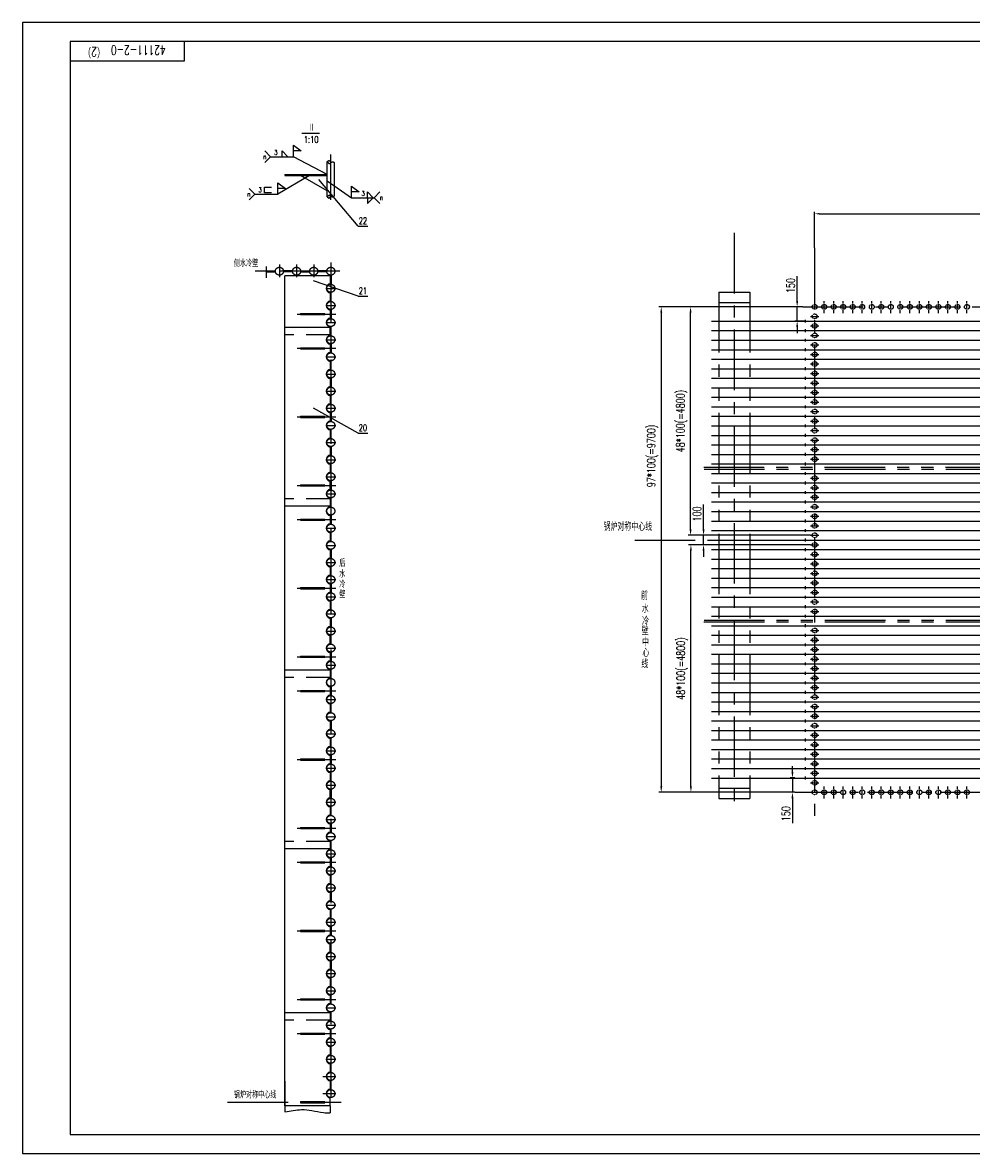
# Model space of a CAD drawing. Header units: millimetres. Extents: x 0 to 23783, y 0 to 11880.
# Tile 1 of 4: x 0 to 9968, y 0 to 11880. Entities that reach past the tile are written whole.
import ezdxf
from ezdxf.enums import TextEntityAlignment as Align

# ---------------------------------------------------------------- set-up
doc = ezdxf.new("R2010")
doc.units = ezdxf.units.MM
for name, pattern in [('CENTER', [50.8, 31.75, -6.35, 6.35, -6.35]), ('DASHED', [19.05, 12.7, -6.35]), ('PHANTOM', [63.5, 31.75, -6.35, 6.35, -6.35, 6.35, -6.35])]:
    doc.linetypes.add(name, pattern=pattern)
doc.layers.get('Defpoints').update_dxf_attribs({"color": 5})
for name, color, linetype in [('双点画线', 6, 'PHANTOM'), ('文本', 4, 'Continuous'), ('标注', 4, 'Continuous'), ('点画线', 2, 'CENTER'), ('细实线', 4, 'Continuous'), ('虚线', 1, 'DASHED')]:
    doc.layers.add(name, color=color, linetype=linetype)
doc.styles.get("Standard").update_dxf_attribs({"font": 'romans.shx', "width": 0.7, "bigfont": 'hzdx.shx'})
doc.dimstyles.get("Standard").update_dxf_attribs({"dimscale": 20, "dimtxt": 3.5, "dimasz": 2.5, "dimexe": 1, "dimexo": 0, "dimgap": 1, "dimtad": 1, "dimdec": 0, "dimzin": 12, "dimdsep": 46, "dimtxsty": 'Standard', "dimcen": 0, "dimclrt": 256, "dimadec": 1, "dimazin": 3, "dimtfac": 1, "dimtdec": 0, "dimtmove": 0, "dimatfit": 3, "dimfxl": 0, "dimlwd": -1, "dimlwe": -1, "dimarcsym": 0})
doc.dimstyles.new('STANDARD$0', dxfattribs={"dimscale": 25, "dimtxt": 3.5, "dimasz": 2.5, "dimexe": 1, "dimexo": 0, "dimgap": 1, "dimtad": 1, "dimdec": 0, "dimdsep": 46, "dimtxsty": 'Standard', "dimcen": 2.5, "dimclrd": 256, "dimclre": 256, "dimclrt": 256, "dimadec": 0, "dimazin": 0, "dimtfac": 10, "dimtdec": 0, "dimtmove": 0, "dimatfit": 3, "dimfxl": 0, "dimtolj": 1, "dimtzin": 0, "dimarcsym": 0})

# ---------------------------------------------------------------- blocks, each defined once
blk = doc.blocks.new('*D4')
at = {"layer": 'Defpoints', "color": 0, "ltscale": 15}
for p in [(16721, 9872), (16721, 9630), (8321, 9515)]:
    blk.add_point(p, dxfattribs=at)
at = {"layer": '标注', "lineweight": -2, "ltscale": 15}
for p, q in [((8321, 9515), (8321, 9892)), ((8371, 9872), (16671, 9872)), ((16721, 9630), (16721, 9892))]:
    blk.add_line(p, q, dxfattribs=at)
at = {"layer": '标注', "ltscale": 15}
for points in [[(8371, 9880), (8371, 9863), (8321, 9872)], [(16671, 9880), (16671, 9863), (16721, 9872)]]:
    blk.add_solid(points, dxfattribs=at)
at = {"layer": '标注', "ltscale": 15, "insert": (12521, 9927), "char_height": 70, "attachment_point": 5}
blk.add_mtext('\\A1;8400', dxfattribs=at)
blk = doc.blocks.new('*D5')
at = {"layer": 'Defpoints', "color": 0, "ltscale": 15}
for p in [(8196, 8894), (6709, 3794), (6996, 3794)]:
    blk.add_point(p, dxfattribs=at)
at = {"layer": '标注', "lineweight": -2, "ltscale": 15}
for p, q in [((8196, 8894), (6684, 8894)), ((6709, 8831), (6709, 3856)), ((6996, 3794), (6684, 3794))]:
    blk.add_line(p, q, dxfattribs=at)
at = {"layer": '标注', "ltscale": 15}
for points in [[(6699, 8831), (6720, 8831), (6709, 8894)], [(6699, 3856), (6720, 3856), (6709, 3794)]]:
    blk.add_solid(points, dxfattribs=at)
at = {"layer": '标注', "ltscale": 15, "insert": (6618, 7327), "char_height": 87.5, "attachment_point": 5, "rotation": 90}
blk.add_mtext('\\A1;97*100(=9700)', dxfattribs=at)
blk = doc.blocks.new('*D28')
at = {"layer": 'Defpoints', "color": 0}
for p in [(7021, 6394), (8276, 6394), (8063, 3794)]:
    blk.add_point(p, dxfattribs=at)
at = {"layer": '标注', "lineweight": -2}
for p, q in [((8276, 6394), (6996, 6394)), ((7021, 3856), (7021, 6331)), ((8063, 3794), (6996, 3794))]:
    blk.add_line(p, q, dxfattribs=at)
at = {"layer": '标注'}
for points in [[(7011, 6331), (7031, 6331), (7021, 6394)], [(7011, 3856), (7031, 3856), (7021, 3794)]]:
    blk.add_solid(points, dxfattribs=at)
at = {"layer": '标注', "insert": (6929, 5094), "char_height": 87.5, "attachment_point": 5, "rotation": 90}
blk.add_mtext('\\A1;48*100(=4800)', dxfattribs=at)
blk = doc.blocks.new('*D29')
at = {"layer": 'Defpoints', "color": 0}
for p in [(7017, 8894), (8196, 8894), (8276, 6494)]:
    blk.add_point(p, dxfattribs=at)
at = {"layer": '标注', "lineweight": -2}
for p, q in [((8196, 8894), (6992, 8894)), ((7017, 6556), (7017, 8831)), ((8276, 6494), (6992, 6494))]:
    blk.add_line(p, q, dxfattribs=at)
at = {"layer": '标注'}
for points in [[(7007, 8831), (7028, 8831), (7017, 8894)], [(7007, 6556), (7028, 6556), (7017, 6494)]]:
    blk.add_solid(points, dxfattribs=at)
at = {"layer": '标注', "insert": (6925, 7694), "char_height": 87.5, "attachment_point": 5, "rotation": 90}
blk.add_mtext('\\A1;48*100(=4800)', dxfattribs=at)
blk = doc.blocks.new('*D30')
at = {"layer": 'Defpoints', "color": 0}
for p in [(7154, 6494), (8276, 6494), (8276, 6394)]:
    blk.add_point(p, dxfattribs=at)
at = {"layer": '标注', "lineweight": -2}
for p, q in [((7154, 6556), (7154, 6817)), ((8276, 6494), (7129, 6494)), ((7154, 6394), (7154, 6494)), ((8276, 6394), (7129, 6394)), ((7154, 6331), (7154, 6269))]:
    blk.add_line(p, q, dxfattribs=at)
at = {"layer": '标注'}
for points in [[(7143, 6556), (7164, 6556), (7154, 6494)], [(7143, 6331), (7164, 6331), (7154, 6394)]]:
    blk.add_solid(points, dxfattribs=at)
at = {"layer": '标注', "insert": (7085, 6718), "char_height": 87.5, "attachment_point": 5, "rotation": 90}
blk.add_mtext('\\A1;100', dxfattribs=at)
blk = doc.blocks.new('*D31')
at = {"layer": 'Defpoints', "color": 0}
for p in [(8088, 3944), (8114, 3944), (8114, 3794)]:
    blk.add_point(p, dxfattribs=at)
at = {"layer": '标注', "lineweight": -2}
for p, q in [((8088, 4006), (8088, 4069)), ((8114, 3944), (8063, 3944)), ((8088, 3944), (8088, 3794)), ((8114, 3794), (8063, 3794)), ((8088, 3731), (8088, 3470))]:
    blk.add_line(p, q, dxfattribs=at)
at = {"layer": '标注'}
for points in [[(8077, 4006), (8098, 4006), (8088, 3944)], [(8077, 3731), (8098, 3731), (8088, 3794)]]:
    blk.add_solid(points, dxfattribs=at)
at = {"layer": '标注', "insert": (8019, 3569), "char_height": 87.5, "attachment_point": 5, "rotation": 90}
blk.add_mtext('\\A1;150', dxfattribs=at)
blk = doc.blocks.new('*D32')
at = {"layer": 'Defpoints', "color": 0}
for p in [(8196, 8894), (8137, 8744), (8221, 8744)]:
    blk.add_point(p, dxfattribs=at)
at = {"layer": '标注', "lineweight": -2}
for p, q in [((8137, 8956), (8137, 9217)), ((8196, 8894), (8112, 8894)), ((8137, 8744), (8137, 8894)), ((8221, 8744), (8112, 8744)), ((8137, 8681), (8137, 8619))]:
    blk.add_line(p, q, dxfattribs=at)
at = {"layer": '标注'}
for points in [[(8127, 8956), (8148, 8956), (8137, 8894)], [(8127, 8681), (8148, 8681), (8137, 8744)]]:
    blk.add_solid(points, dxfattribs=at)
at = {"layer": '标注', "insert": (8069, 9118), "char_height": 87.5, "attachment_point": 5, "rotation": 90}
blk.add_mtext('\\A1;150', dxfattribs=at)

msp = doc.modelspace()

# ---------------------------------------------------------------- linework, layer by layer
for p, q in [((23580, 11680), (500, 11680)), ((500, 11680), (500, 200)), ((1700, 11480), (1700, 11680)), ((500, 11480), (1700, 11480)), ((500, 200), (23580, 200))]:
    msp.add_line(p, q)
at = {"ltscale": 20}
for p, q in [((2755.9, 10285.5), (2755.9, 10273.5)), ((3199.9, 10113.5), (2919.9, 10273.5)), ((2755.9, 8598.2), (2755.9, 9218.2)), ((3231.9, 9218.2), (2755.9, 9218.2)), ((3231.9, 9220.5), (3231.9, 9135.8)), ((3231.9, 9218.2), (3231.9, 9135.8)), ((3231.9, 9040.5), (3231.9, 8955.8)), ((3231.9, 8860.5), (3231.9, 8775.8)), ((2755.9, 6978.2), (2755.9, 8678.2)), ((3231.9, 8678.2), (2755.9, 8678.2)), ((3231.9, 8598.2), (3231.9, 8680.5)), ((3231.9, 8678.2), (3231.9, 8595.8)), ((7235.9, 8743.6), (16605.9, 8743.6)), ((8220.9, 8758.6), (8220.9, 8728.6)), ((7235.9, 8643.6), (16605.9, 8643.6)), ((8220.9, 8658.6), (8220.9, 8628.6)), ((8220.9, 8558.6), (8220.9, 8528.6)), ((3231.9, 8500.5), (3231.9, 8415.8)), ((7235.9, 8543.6), (16605.9, 8543.6)), ((7235.9, 8443.6), (16605.9, 8443.6)), ((8220.9, 8458.6), (8220.9, 8428.6)), ((3231.9, 8320.5), (3231.9, 8235.8)), ((7235.9, 8343.6), (16605.9, 8343.6)), ((8220.9, 8358.6), (8220.9, 8328.6)), ((7235.9, 8243.6), (16605.9, 8243.6)), ((8220.9, 8258.6), (8220.9, 8228.6)), ((3231.9, 8140.5), (3231.9, 8055.8)), ((7235.9, 8143.6), (16605.9, 8143.6)), ((8220.9, 8158.6), (8220.9, 8128.6)), ((3231.9, 7960.5), (3231.9, 7875.8)), ((7235.9, 8043.6), (16605.9, 8043.6)), ((8220.9, 8058.6), (8220.9, 8028.6)), ((7235.9, 7943.6), (16605.9, 7943.6)), ((7235.9, 7843.6), (16605.9, 7843.6)), ((8220.9, 7958.6), (8220.9, 7928.6)), ((8220.9, 7858.6), (8220.9, 7828.6)), ((3231.9, 7780.5), (3231.9, 7695.8)), ((7235.9, 7743.6), (16605.9, 7743.6)), ((8220.9, 7758.6), (8220.9, 7728.6)), ((7235.9, 7643.6), (16605.9, 7643.6)), ((8220.9, 7658.6), (8220.9, 7628.6)), ((3231.9, 7600.5), (3231.9, 7515.8)), ((7235.9, 7543.6), (16605.9, 7543.6)), ((8220.9, 7558.6), (8220.9, 7528.6)), ((3231.9, 7420.5), (3231.9, 7335.8)), ((7235.9, 7443.6), (16605.9, 7443.6)), ((8220.9, 7458.6), (8220.9, 7428.6)), ((7235.9, 7343.6), (16605.9, 7343.6)), ((8220.9, 7358.6), (8220.9, 7328.6)), ((8220.9, 7258.6), (8220.9, 7228.6)), ((3231.9, 7240.5), (3231.9, 7155.8)), ((7235.9, 7243.6), (16605.9, 7243.6)), ((7235.9, 7143.6), (16605.9, 7143.6)), ((8220.9, 7158.6), (8220.9, 7128.6)), ((2755.9, 5358.2), (2755.9, 7058.2)), ((3231.9, 6978.2), (3231.9, 7060.5)), ((3231.9, 7058.2), (3231.9, 6975.8)), ((7235.9, 7043.6), (16605.9, 7043.6)), ((8220.9, 7058.6), (8220.9, 7028.6)), ((7235.9, 6943.6), (16605.9, 6943.6)), ((8220.9, 6958.6), (8220.9, 6928.6)), ((3231.9, 6798.2), (2755.9, 6798.2)), ((3231.9, 6880.5), (3231.9, 6795.8)), ((7235.9, 6843.6), (16605.9, 6843.6)), ((8220.9, 6858.6), (8220.9, 6828.6)), ((3231.9, 6700.5), (3231.9, 6615.8)), ((7235.9, 6743.6), (16605.9, 6743.6)), ((8220.9, 6758.6), (8220.9, 6728.6)), ((8220.9, 6658.6), (8220.9, 6628.6)), ((7235.9, 6643.6), (16605.9, 6643.6)), ((7235.9, 6543.6), (16605.9, 6543.6)), ((8220.9, 6558.6), (8220.9, 6528.6)), ((3231.9, 6520.5), (3231.9, 6435.8)), ((7235.9, 6443.6), (16605.9, 6443.6)), ((8220.9, 6458.6), (8220.9, 6428.6)), ((3231.9, 6340.5), (3231.9, 6255.8)), ((7235.9, 6343.6), (16605.9, 6343.6)), ((8220.9, 6358.6), (8220.9, 6328.6)), ((7235.9, 6243.6), (16605.9, 6243.6)), ((8220.9, 6258.6), (8220.9, 6228.6)), ((3231.9, 6160.5), (3231.9, 6075.8)), ((7235.9, 6143.6), (16605.9, 6143.6)), ((8220.9, 6158.6), (8220.9, 6128.6)), ((3231.9, 5980.5), (3231.9, 5895.8)), ((7235.9, 6043.6), (16605.9, 6043.6)), ((7235.9, 5943.6), (16605.9, 5943.6)), ((8220.9, 6058.6), (8220.9, 6028.6)), ((8220.9, 5958.6), (8220.9, 5928.6)), ((7235.9, 5843.6), (16605.9, 5843.6)), ((8220.9, 5858.6), (8220.9, 5828.6)), ((3231.9, 5800.5), (3231.9, 5715.8)), ((7235.9, 5743.6), (16605.9, 5743.6)), ((8220.9, 5758.6), (8220.9, 5728.6)), ((3231.9, 5620.5), (3231.9, 5535.8)), ((7235.9, 5643.6), (16605.9, 5643.6)), ((8220.9, 5658.6), (8220.9, 5628.6)), ((7235.9, 5543.6), (16605.9, 5543.6)), ((8220.9, 5558.6), (8220.9, 5528.6)), ((2755.9, 3738.2), (2755.9, 5438.2)), ((3231.9, 5358.2), (3231.9, 5440.5)), ((3231.9, 5438.2), (3231.9, 5355.8)), ((7235.9, 5443.6), (16605.9, 5443.6)), ((8220.9, 5458.6), (8220.9, 5428.6)), ((8220.9, 5358.6), (8220.9, 5328.6)), ((3231.9, 5260.5), (3231.9, 5175.8)), ((7235.9, 5343.6), (16605.9, 5343.6)), ((7235.9, 5243.6), (16605.9, 5243.6)), ((8220.9, 5258.6), (8220.9, 5228.6)), ((7235.9, 5143.6), (16605.9, 5143.6)), ((8220.9, 5158.6), (8220.9, 5128.6)), ((3231.9, 5078.2), (2755.9, 5078.2)), ((3231.9, 5080.5), (3231.9, 4995.8)), ((7235.9, 5043.6), (16605.9, 5043.6)), ((8220.9, 5058.6), (8220.9, 5028.6)), ((3231.9, 4900.5), (3231.9, 4815.8)), ((7235.9, 4943.6), (16605.9, 4943.6)), ((8220.9, 4958.6), (8220.9, 4928.6)), ((7235.9, 4843.6), (16605.9, 4843.6)), ((8220.9, 4858.6), (8220.9, 4828.6)), ((8220.9, 4758.6), (8220.9, 4728.6)), ((3231.9, 4720.5), (3231.9, 4635.8)), ((7235.9, 4743.6), (16605.9, 4743.6)), ((7235.9, 4643.6), (16605.9, 4643.6)), ((8220.9, 4658.6), (8220.9, 4628.6)), ((3231.9, 4540.5), (3231.9, 4455.8)), ((7235.9, 4543.6), (16605.9, 4543.6)), ((8220.9, 4558.6), (8220.9, 4528.6)), ((7235.9, 4443.6), (16605.9, 4443.6)), ((8220.9, 4458.6), (8220.9, 4428.6)), ((3231.9, 4360.5), (3231.9, 4275.8)), ((7235.9, 4343.6), (16605.9, 4343.6)), ((8220.9, 4358.6), (8220.9, 4328.6)), ((3231.9, 4180.5), (3231.9, 4095.8)), ((7235.9, 4243.6), (16605.9, 4243.6)), ((8220.9, 4258.6), (8220.9, 4228.6)), ((8220.9, 4158.6), (8220.9, 4128.6)), ((7235.9, 4143.6), (16605.9, 4143.6)), ((7235.9, 4043.6), (16605.9, 4043.6)), ((8220.9, 4058.6), (8220.9, 4028.6)), ((3231.9, 4000.5), (3231.9, 3915.8)), ((7235.9, 3943.6), (16605.9, 3943.6)), ((8220.9, 3958.6), (8220.9, 3928.6)), ((2755.9, 2118.2), (2755.9, 3818.2)), ((3231.9, 3738.2), (3231.9, 3820.5)), ((3231.9, 3818.2), (3231.9, 3735.8)), ((3231.9, 3640.5), (3231.9, 3555.8)), ((3231.9, 3460.5), (3231.9, 3375.8)), ((3231.9, 3280.5), (3231.9, 3195.8)), ((3231.9, 3198.2), (2755.9, 3198.2)), ((3231.9, 3100.5), (3231.9, 3015.8)), ((3231.9, 2920.5), (3231.9, 2835.8)), ((3231.9, 2740.5), (3231.9, 2655.8)), ((3231.9, 2560.5), (3231.9, 2475.8)), ((3231.9, 2380.5), (3231.9, 2295.8)), ((2755.9, 498.2), (2755.9, 2198.2)), ((3231.9, 2118.2), (3231.9, 2200.5)), ((3231.9, 2198.2), (3231.9, 2115.8)), ((3231.9, 2020.5), (3231.9, 1935.8)), ((3231.9, 1840.5), (3231.9, 1755.8)), ((3231.9, 1660.5), (3231.9, 1575.8)), ((3231.9, 1478.2), (2755.9, 1478.2)), ((3231.9, 1480.5), (3231.9, 1395.8)), ((3231.9, 1300.5), (3231.9, 1215.8)), ((3231.9, 1120.5), (3231.9, 1035.8)), ((3231.9, 940.5), (3231.9, 855.8)), ((2755.9, 758.2), (2755.9, 437.3)), ((3231.9, 760.5), (3231.9, 675.8)), ((3231.9, 498.2), (2755.9, 498.2)), ((3231.9, 498.2), (3231.9, 580.5)), ((3231.9, 498.2), (3231.9, 425.2))]:
    msp.add_line(p, q, dxfattribs=at)
for points in [[(2755.9, 10285.5), (3199.9, 10285.5)], [(2755.9, 10273.5), (3199.9, 10273.5)]]:
    msp.add_lwpolyline(points, dxfattribs=at)
for centre in [(3237.9, 9088.2), (3237.9, 8908.2), (3237.9, 8728.2), (3237.9, 8548.2), (3237.9, 8368.2), (3237.9, 8188.2), (3237.9, 8008.2), (3237.9, 7828.2), (3237.9, 7648.2), (3237.9, 7468.2), (3237.9, 7288.2), (3237.9, 7108.2), (3237.9, 6928.2), (3237.9, 6748.2), (3237.9, 6568.2), (3237.9, 6388.2), (3237.9, 6208.2), (3237.9, 6028.2), (3237.9, 5848.2), (3237.9, 5668.2), (3237.9, 5488.2), (3237.9, 5308.2), (3237.9, 5128.2), (3237.9, 4948.2), (3237.9, 4768.2), (3237.9, 4588.2), (3237.9, 4408.2), (3237.9, 4228.2), (3237.9, 4048.2), (3237.9, 3868.2), (3237.9, 3688.2), (3237.9, 3508.2), (3237.9, 3328.2), (3237.9, 3148.2), (3237.9, 2968.2), (3237.9, 2788.2), (3237.9, 2608.2), (3237.9, 2428.2), (3237.9, 2248.2), (3237.9, 2068.2), (3237.9, 1888.2), (3237.9, 1708.2), (3237.9, 1528.2), (3237.9, 1348.2), (3237.9, 1168.2), (3237.9, 988.2), (3237.9, 808.2), (3237.9, 628.2)]:
    msp.add_arc(centre, 48, 97.18076, 262.81924, dxfattribs=at)
at = {"layer": '双点画线', "ltscale": 20}
for p, q in [((3199.9, 10048.9), (3199.9, 10419)), ((3275.9, 10060.6), (3275.9, 10407.3)), ((2559.6, 9316.1), (2559.6, 9197.6)), ((2559.6, 9273.2), (2656.2, 9273.2)), ((2836.2, 9273.2), (2739.6, 9273.2)), ((2919.6, 9273.2), (3016.2, 9273.2)), ((3196.2, 9273.2), (3099.6, 9273.2)), ((2559.6, 9263.2), (2656.2, 9263.2)), ((2836.2, 9263.2), (2739.6, 9263.2)), ((2919.6, 9263.2), (3016.2, 9263.2)), ((3196.2, 9263.2), (3099.6, 9263.2)), ((3232.9, 9226.5), (3232.9, 9129.9)), ((3242.9, 9226.5), (3242.9, 9129.9)), ((7313.4, 9048.6), (7313.4, 3728.2)), ((7313.4, 9048.6), (7638.4, 9048.6)), ((7638.4, 9048.6), (7638.4, 3728.2)), ((7313.4, 8938.6), (7638.4, 8938.6)), ((7155.4, 7208.6), (16812.2, 7208.6)), ((7158.7, 7188.6), (16812.2, 7188.6)), ((7158.1, 5583.7), (16783.7, 5583.7)), ((7158.7, 5603.7), (16783.7, 5603.7)), ((3232.9, 2829.9), (3232.9, 2926.5)), ((3242.9, 2829.9), (3242.9, 2926.5)), ((3232.9, 2746.5), (3232.9, 2649.9)), ((3242.9, 2746.5), (3242.9, 2649.9)), ((3232.9, 2469.9), (3232.9, 2566.5)), ((3242.9, 2469.9), (3242.9, 2566.5)), ((3232.9, 2386.5), (3232.9, 2289.9)), ((3242.9, 2386.5), (3242.9, 2289.9)), ((3232.9, 2109.9), (3232.9, 2206.5)), ((3242.9, 2109.9), (3242.9, 2206.5)), ((3232.9, 2026.5), (3232.9, 1929.9)), ((3242.9, 2026.5), (3242.9, 1929.9)), ((3232.9, 1749.9), (3232.9, 1846.5)), ((3242.9, 1749.9), (3242.9, 1846.5)), ((3232.9, 1569.9), (3232.9, 1666.5)), ((3242.9, 1569.9), (3242.9, 1666.5)), ((3232.9, 1389.9), (3232.9, 1486.5)), ((3242.9, 1389.9), (3242.9, 1486.5)), ((3232.9, 1209.9), (3232.9, 1306.5)), ((3242.9, 1209.9), (3242.9, 1306.5)), ((3232.9, 1029.9), (3232.9, 1126.5)), ((3242.9, 1029.9), (3242.9, 1126.5)), ((3232.9, 849.9), (3232.9, 946.5)), ((3242.9, 849.9), (3242.9, 946.5)), ((3232.9, 669.9), (3232.9, 766.5)), ((3242.9, 669.9), (3242.9, 766.5))]:
    msp.add_line(p, q, dxfattribs=at)
at = {"layer": '双点画线', "ltscale": 15}
for p, q in [((7313.4, 3838.2), (7638.4, 3838.2)), ((7313.4, 3728.2), (7638.4, 3728.2))]:
    msp.add_line(p, q, dxfattribs=at)
at = {"layer": '双点画线', "ltscale": 20}
for centre in [(2697.9, 9268.2), (2877.9, 9268.2), (3057.9, 9268.2), (3237.9, 9268.2), (3237.9, 9088.2), (3237.9, 8908.2), (3237.9, 8728.2), (3237.9, 8548.2), (3237.9, 8368.2), (3237.9, 8188.2), (3237.9, 8008.2), (3237.9, 7828.2), (3237.9, 7648.2), (3237.9, 7468.2), (3237.9, 7288.2), (3237.9, 7108.2), (3237.9, 6928.2), (3237.9, 6748.2), (3237.9, 6568.2), (3237.9, 6388.2), (3237.9, 6208.2), (3237.9, 6028.2), (3237.9, 5848.2), (3237.9, 5668.2), (3237.9, 5488.2), (3237.9, 5308.2), (3237.9, 5128.2), (3237.9, 4948.2), (3237.9, 4768.2), (3237.9, 4588.2), (3237.9, 4408.2), (3237.9, 4228.2), (3237.9, 4048.2), (3237.9, 3868.2), (3237.9, 3688.2), (3237.9, 3508.2), (3237.9, 3328.2), (3237.9, 3148.2), (3237.9, 2968.2), (3237.9, 2788.2), (3237.9, 2608.2), (3237.9, 2428.2), (3237.9, 2248.2), (3237.9, 2068.2), (3237.9, 1888.2), (3237.9, 1708.2), (3237.9, 1528.2), (3237.9, 1528.2), (3237.9, 1348.2), (3237.9, 1168.2), (3237.9, 988.2), (3237.9, 808.2), (3237.9, 628.2)]:
    msp.add_circle(centre, 42, dxfattribs=at)
at = {"layer": '双点画线'}
for centre in [(8320.9, 8893.6), (8420.9, 8893.6), (8520.9, 8893.6), (8620.9, 8893.6), (8720.9, 8893.6), (8820.9, 8893.6), (8920.9, 8893.6), (9020.9, 8893.6), (9120.9, 8893.6), (9220.9, 8893.6), (9320.9, 8893.6), (9420.9, 8893.6), (9520.9, 8893.6), (9620.9, 8893.6), (9720.9, 8893.6), (9820.9, 8893.6), (9920.9, 8893.6), (8320.9, 8793.6), (8320.9, 8693.6), (8320.9, 8593.6), (8320.9, 8493.6), (8320.9, 8393.6), (8320.9, 8293.6), (8320.9, 8193.6), (8320.9, 8093.6), (8320.9, 7993.6), (8320.9, 7893.6), (8320.9, 7793.6), (8320.9, 7693.6), (8320.9, 7593.6), (8320.9, 7493.6), (8320.9, 7393.6), (8320.9, 7293.6), (8320.9, 7093.6), (8320.9, 6993.6), (8320.9, 6893.6), (8320.9, 6793.6), (8320.9, 6693.6), (8320.9, 6593.6), (8320.9, 6493.6), (8320.9, 6393.6), (8320.9, 6293.6), (8320.9, 6193.6), (8320.9, 6093.6), (8320.9, 5993.6), (8320.9, 5893.6), (8320.9, 5793.6), (8320.9, 5693.6), (8320.9, 5493.6), (8320.9, 5393.6), (8320.9, 5293.6), (8320.9, 5193.6), (8320.9, 5093.6), (8320.9, 4993.6), (8320.9, 4893.6), (8320.9, 4793.6), (8320.9, 4693.6), (8320.9, 4593.6), (8320.9, 4493.6), (8320.9, 4393.6), (8320.9, 4293.6), (8320.9, 4193.6), (8320.9, 4093.6), (8320.9, 3993.6), (8320.9, 3893.6), (8320.9, 3793.6), (8420.9, 3793.6), (8520.9, 3793.6), (8620.9, 3793.6), (8720.9, 3793.6), (8820.9, 3793.6), (8920.9, 3793.6), (9020.9, 3793.6), (9120.9, 3793.6), (9220.9, 3793.6), (9320.9, 3793.6), (9420.9, 3793.6), (9520.9, 3793.6), (9620.9, 3793.6), (9720.9, 3793.6), (9820.9, 3793.6), (9920.9, 3793.6)]:
    msp.add_circle(centre, 25.5, dxfattribs=at)
at = {"layer": '双点画线', "ltscale": 20}
for points in [[(3199.9, 10419), (3219.5, 10430.6), (3237.9, 10405.8)], [(3199.9, 10419), (3227.8, 10399), (3255.3, 10418.3), (3275.9, 10407.3)], [(3199.9, 10048.9), (3227.8, 10068.8), (3255.3, 10049.6), (3275.9, 10060.6)], [(3199.9, 10048.9), (3219.5, 10037.2), (3237.9, 10062)]]:
    msp.add_spline(points, degree=3, dxfattribs=at)
at = {"layer": '标注'}
for p, q in [((3525.2, 9741.3), (3111.7, 10232.8)), ((3525.2, 9741.3), (3625.2, 9741.3)), ((3525.2, 9005.9), (3057.4, 9167.2)), ((3525.2, 9005.9), (3625.2, 9005.9)), ((3525.2, 7568.3), (3057.4, 7827.7)), ((3525.2, 7568.3), (3625.2, 7568.3))]:
    msp.add_line(p, q, dxfattribs=at)
at = {"layer": '点画线', "ltscale": 20}
for p, q in [((3237.9, 10018), (3237.9, 10494.2)), ((7475.9, 9670.1), (7475.9, 3581.5)), ((8320.9, 9514.8), (8320.9, 3504.8)), ((3333.2, 9268.2), (2368.1, 9268.2)), ((2697.9, 9339.4), (2697.9, 9205.8)), ((2877.9, 9339.4), (2877.9, 9207.1)), ((3057.9, 9339.4), (3057.9, 9207.1)), ((3237.9, 9358.2), (3237.9, 534.1)), ((3232.9, 9226.5), (3232.9, 9129.9)), ((3242.9, 9226.5), (3242.9, 9129.9)), ((3183.9, 9088.2), (3291.2, 9088.2)), ((3232.9, 8949.9), (3232.9, 9046.5)), ((3242.9, 8949.9), (3242.9, 9046.5)), ((2885.3, 8818.2), (3291.2, 8818.2)), ((3183.9, 8908.2), (3291.2, 8908.2)), ((3232.9, 8866.5), (3232.9, 8769.9)), ((3242.9, 8866.5), (3242.9, 8769.9)), ((8196.5, 8893.6), (17399, 8893.6)), ((8275.6, 8793.6), (8363.8, 8793.6)), ((3183.9, 8728.2), (3291.2, 8728.2)), ((3183.9, 8728.2), (3291.2, 8728.2)), ((3232.9, 8589.9), (3232.9, 8686.5)), ((3242.9, 8589.9), (3242.9, 8686.5)), ((8275.6, 8693.6), (8363.8, 8693.6)), ((8275.6, 8593.6), (8363.8, 8593.6)), ((2884.9, 8458.2), (3290.8, 8458.2)), ((3183.9, 8548.2), (3291.2, 8548.2)), ((3232.9, 8506.5), (3232.9, 8409.9)), ((3242.9, 8506.5), (3242.9, 8409.9)), ((8275.6, 8493.6), (8363.8, 8493.6)), ((3183.9, 8368.2), (3291.2, 8368.2)), ((3232.9, 8229.9), (3232.9, 8326.5)), ((3242.9, 8229.9), (3242.9, 8326.5)), ((8275.6, 8393.6), (8363.8, 8393.6)), ((8275.6, 8293.6), (8363.8, 8293.6)), ((3183.9, 8188.2), (3291.2, 8188.2)), ((3232.9, 8146.5), (3232.9, 8049.9)), ((3242.9, 8146.5), (3242.9, 8049.9)), ((8275.6, 8193.6), (8363.8, 8193.6)), ((8275.6, 8093.6), (8363.8, 8093.6)), ((3183.9, 8008.2), (3291.2, 8008.2)), ((3232.9, 7869.9), (3232.9, 7966.5)), ((3242.9, 7869.9), (3242.9, 7966.5)), ((8275.6, 7993.6), (8363.8, 7993.6)), ((8275.6, 7893.6), (8363.8, 7893.6)), ((2885.3, 7738.2), (3291.2, 7738.2)), ((3183.9, 7828.2), (3291.2, 7828.2)), ((3183.9, 7828.2), (3291.2, 7828.2)), ((3232.9, 7786.5), (3232.9, 7689.9)), ((3242.9, 7786.5), (3242.9, 7689.9)), ((8275.6, 7793.6), (8363.8, 7793.6)), ((3183.9, 7648.2), (3291.2, 7648.2)), ((3232.9, 7509.9), (3232.9, 7606.5)), ((3242.9, 7509.9), (3242.9, 7606.5)), ((8275.6, 7693.6), (8363.8, 7693.6)), ((8275.6, 7593.6), (8363.8, 7593.6)), ((8275.6, 7493.6), (8363.8, 7493.6)), ((3183.9, 7468.2), (3291.2, 7468.2)), ((3232.9, 7426.5), (3232.9, 7329.9)), ((3242.9, 7426.5), (3242.9, 7329.9)), ((8275.6, 7393.6), (8363.8, 7393.6)), ((3183.9, 7288.2), (3291.2, 7288.2)), ((8275.6, 7293.6), (8363.8, 7293.6)), ((3232.9, 7149.9), (3232.9, 7246.5)), ((3242.9, 7149.9), (3242.9, 7246.5)), ((2885.3, 7018.2), (3291.2, 7018.2)), ((3183.9, 7108.2), (3291.2, 7108.2)), ((3232.9, 7066.5), (3232.9, 6969.9)), ((3242.9, 7066.5), (3242.9, 6969.9)), ((8275.6, 7093.6), (8363.8, 7093.6)), ((3183.9, 6928.2), (3291.2, 6928.2)), ((3183.9, 6928.2), (3291.2, 6928.2)), ((8275.6, 6993.6), (8363.8, 6993.6)), ((8275.6, 6893.6), (8363.8, 6893.6)), ((3232.9, 6789.9), (3232.9, 6886.5)), ((3242.9, 6789.9), (3242.9, 6886.5)), ((8275.6, 6793.6), (8363.8, 6793.6)), ((2884.9, 6658.2), (3290.8, 6658.2)), ((3232.9, 6706.5), (3232.9, 6609.9)), ((3242.9, 6706.5), (3242.9, 6609.9)), ((8275.6, 6693.6), (8363.8, 6693.6)), ((3183.9, 6568.2), (3291.2, 6568.2)), ((8275.6, 6593.6), (8363.8, 6593.6)), ((3232.9, 6429.9), (3232.9, 6526.5)), ((3242.9, 6429.9), (3242.9, 6526.5)), ((6432.2, 6443.6), (17126.7, 6443.6)), ((8275.6, 6493.6), (8363.8, 6493.6)), ((3183.9, 6388.2), (3291.2, 6388.2)), ((3232.9, 6346.5), (3232.9, 6249.9)), ((3242.9, 6346.5), (3242.9, 6249.9)), ((8275.6, 6393.6), (8363.8, 6393.6)), ((3183.9, 6208.2), (3291.2, 6208.2)), ((8275.6, 6293.6), (8363.8, 6293.6)), ((8275.6, 6193.6), (8363.8, 6193.6)), ((3232.9, 6069.9), (3232.9, 6166.5)), ((3242.9, 6069.9), (3242.9, 6166.5)), ((8275.6, 6093.6), (8363.8, 6093.6)), ((3183.9, 6028.2), (3291.2, 6028.2)), ((3183.9, 6028.2), (3291.2, 6028.2)), ((3232.9, 5986.5), (3232.9, 5889.9)), ((3242.9, 5986.5), (3242.9, 5889.9)), ((8275.6, 5993.6), (8363.8, 5993.6)), ((2885.3, 5938.2), (3291.2, 5938.2)), ((3183.9, 5848.2), (3291.2, 5848.2)), ((8275.6, 5893.6), (8363.8, 5893.6)), ((3232.9, 5709.9), (3232.9, 5806.5)), ((3242.9, 5709.9), (3242.9, 5806.5)), ((8275.6, 5793.6), (8363.8, 5793.6)), ((3183.9, 5668.2), (3291.2, 5668.2)), ((3232.9, 5626.5), (3232.9, 5529.9)), ((3242.9, 5626.5), (3242.9, 5529.9)), ((8275.6, 5693.6), (8363.8, 5693.6)), ((3183.9, 5488.2), (3291.2, 5488.2)), ((8275.6, 5493.6), (8363.8, 5493.6)), ((3232.9, 5349.9), (3232.9, 5446.5)), ((3242.9, 5349.9), (3242.9, 5446.5)), ((8275.6, 5393.6), (8363.8, 5393.6)), ((3183.9, 5308.2), (3291.2, 5308.2)), ((3232.9, 5266.5), (3232.9, 5169.9)), ((3242.9, 5266.5), (3242.9, 5169.9)), ((8275.6, 5293.6), (8363.8, 5293.6)), ((2885.3, 5218.2), (3291.2, 5218.2)), ((3183.9, 5128.2), (3291.2, 5128.2)), ((8275.6, 5193.6), (8363.8, 5193.6)), ((3232.9, 4989.9), (3232.9, 5086.5)), ((3242.9, 4989.9), (3242.9, 5086.5)), ((8275.6, 5093.6), (8363.8, 5093.6)), ((8275.6, 4993.6), (8363.8, 4993.6)), ((3232.9, 4906.5), (3232.9, 4809.9)), ((3242.9, 4906.5), (3242.9, 4809.9)), ((8275.6, 4893.6), (8363.8, 4893.6)), ((2884.9, 4858.2), (3290.8, 4858.2)), ((3183.9, 4768.2), (3291.2, 4768.2)), ((8275.6, 4793.6), (8363.8, 4793.6)), ((3232.9, 4629.9), (3232.9, 4726.5)), ((3242.9, 4629.9), (3242.9, 4726.5)), ((8275.6, 4693.6), (8363.8, 4693.6)), ((3183.9, 4588.2), (3291.2, 4588.2)), ((3232.9, 4546.5), (3232.9, 4449.9)), ((3242.9, 4546.5), (3242.9, 4449.9)), ((8275.6, 4593.6), (8363.8, 4593.6)), ((3183.9, 4408.2), (3291.2, 4408.2)), ((8275.6, 4493.6), (8363.8, 4493.6)), ((3232.9, 4269.9), (3232.9, 4366.5)), ((3242.9, 4269.9), (3242.9, 4366.5)), ((8275.6, 4393.6), (8363.8, 4393.6)), ((8275.6, 4293.6), (8363.8, 4293.6)), ((3183.9, 4228.2), (3291.2, 4228.2)), ((3183.9, 4228.2), (3291.2, 4228.2)), ((3232.9, 4186.5), (3232.9, 4089.9)), ((3242.9, 4186.5), (3242.9, 4089.9)), ((8275.6, 4193.6), (8363.8, 4193.6)), ((2885.3, 4138.2), (3291.2, 4138.2)), ((3183.9, 4048.2), (3291.2, 4048.2)), ((8275.6, 4093.6), (8363.8, 4093.6)), ((3232.9, 3909.9), (3232.9, 4006.5)), ((3242.9, 3909.9), (3242.9, 4006.5)), ((8275.6, 3993.6), (8363.8, 3993.6)), ((3183.9, 3868.2), (3291.2, 3868.2)), ((3232.9, 3826.5), (3232.9, 3729.9)), ((3242.9, 3826.5), (3242.9, 3729.9)), ((8275.6, 3893.6), (8363.8, 3893.6)), ((3183.9, 3688.2), (3291.2, 3688.2)), ((3232.9, 3549.9), (3232.9, 3646.5)), ((3242.9, 3549.9), (3242.9, 3646.5)), ((3183.9, 3508.2), (3291.2, 3508.2)), ((3232.9, 3466.5), (3232.9, 3369.9)), ((3242.9, 3466.5), (3242.9, 3369.9)), ((2885.3, 3418.2), (3291.2, 3418.2)), ((3183.9, 3328.2), (3291.2, 3328.2)), ((3183.9, 3328.2), (3291.2, 3328.2)), ((3232.9, 3189.9), (3232.9, 3286.5)), ((3242.9, 3189.9), (3242.9, 3286.5)), ((3183.9, 3148.2), (3291.2, 3148.2)), ((3232.9, 3106.5), (3232.9, 3009.9)), ((3242.9, 3106.5), (3242.9, 3009.9)), ((2884.9, 3058.2), (3290.8, 3058.2)), ((3184.2, 2968.2), (3291.6, 2968.2)), ((3183.9, 2788.2), (3291.2, 2788.2)), ((3183.9, 2608.2), (3291.2, 2608.2)), ((3183.9, 2428.2), (3291.2, 2428.2)), ((3183.9, 2428.2), (3291.2, 2428.2)), ((2885.3, 2338.2), (3291.2, 2338.2)), ((3183.9, 2248.2), (3291.2, 2248.2)), ((3183.9, 2068.2), (3291.2, 2068.2)), ((3183.9, 1888.2), (3291.2, 1888.2)), ((3183.9, 1708.2), (3291.2, 1708.2)), ((2885.3, 1618.2), (3291.2, 1618.2)), ((3183.9, 1528.2), (3291.2, 1528.2)), ((3183.9, 1528.2), (3291.2, 1528.2)), ((3183.9, 1348.2), (3291.2, 1348.2)), ((2885.3, 1258.2), (3291.2, 1258.2)), ((3183.9, 1168.2), (3291.2, 1168.2)), ((3183.9, 988.2), (3291.2, 988.2)), ((3153.8, 808.2), (3291.6, 808.2)), ((3153.4, 628.2), (3291.2, 628.2)), ((3183.9, 628.2), (3291.2, 628.2)), ((2153.8, 538.2), (3347.5, 538.2))]:
    msp.add_line(p, q, dxfattribs=at)
at = {"layer": '点画线'}
for p, q in [((8420.9, 8827.8), (8420.9, 8954.5)), ((8520.9, 8827.8), (8520.9, 8954.5)), ((8620.9, 8827.8), (8620.9, 8954.5)), ((8720.9, 8827.8), (8720.9, 8954.5)), ((8820.9, 8827.8), (8820.9, 8954.5)), ((8920.9, 8827.8), (8920.9, 8954.5)), ((9020.9, 8827.8), (9020.9, 8954.5)), ((9120.9, 8827.8), (9120.9, 8954.5)), ((9220.9, 8827.8), (9220.9, 8954.5)), ((9320.9, 8827.8), (9320.9, 8954.5)), ((9420.9, 8827.8), (9420.9, 8954.5)), ((9520.9, 8827.8), (9520.9, 8954.5)), ((9620.9, 8827.8), (9620.9, 8954.5)), ((9720.9, 8827.8), (9720.9, 8954.5)), ((9820.9, 8827.8), (9820.9, 8954.5)), ((9920.9, 8827.8), (9920.9, 8954.5)), ((8420.9, 3727.8), (8420.9, 3854.5)), ((8520.9, 3727.8), (8520.9, 3854.5)), ((8620.9, 3727.8), (8620.9, 3854.5)), ((8720.9, 3727.8), (8720.9, 3854.5)), ((8820.9, 3727.8), (8820.9, 3854.5)), ((8920.9, 3727.8), (8920.9, 3854.5)), ((9020.9, 3727.8), (9020.9, 3854.5)), ((9120.9, 3727.8), (9120.9, 3854.5)), ((9220.9, 3727.8), (9220.9, 3854.5)), ((9320.9, 3727.8), (9320.9, 3854.5)), ((9420.9, 3727.8), (9420.9, 3854.5)), ((9520.9, 3727.8), (9520.9, 3854.5)), ((9620.9, 3727.8), (9620.9, 3854.5)), ((9720.9, 3727.8), (9720.9, 3854.5)), ((9820.9, 3727.8), (9820.9, 3854.5)), ((9920.9, 3727.8), (9920.9, 3854.5))]:
    msp.add_line(p, q, dxfattribs=at)
at = {"layer": '点画线', "ltscale": 15}
msp.add_line((8114, 3793.6), (17333.5, 3793.6), dxfattribs=at)
at = {"layer": '细实线'}
for p, q in [((23780, 11880), (0, 11880)), ((0, 11880), (0, 0)), ((2605.8, 10471.2), (2845.8, 10471.2)), ((2440.1, 10077.8), (2680.1, 10077.8)), ((3454.4, 10040.5), (3694.4, 10040.5)), ((0, 0), (23780, 0))]:
    msp.add_line(p, q, dxfattribs=at)
at = {"layer": '细实线', "ltscale": 20}
msp.add_line((2932.4, 10719), (3120, 10719), dxfattribs=at)
at = {"layer": '细实线'}
for points in [[(2845.8, 10471.2), (2845.8, 10591.2), (2925.8, 10531.2), (2845.8, 10531.2)], [(2545.8, 10411.2), (2605.8, 10471.2), (2545.8, 10531.2)], [(2725.8, 10471.2), (2725.8, 10531.2), (2785.8, 10471.2)], [(2380.1, 10017.8), (2440.1, 10077.8), (2380.1, 10137.8)], [(2613.5, 10092.7), (2541.5, 10092.7), (2541.5, 10152.7), (2613.5, 10152.7)], [(2680.1, 10077.8), (2680.1, 10197.8), (2760.1, 10137.8), (2680.1, 10137.8)], [(3454.4, 10040.5), (3454.4, 10160.5), (3534.4, 10100.5), (3454.4, 10100.5)], [(3624.4, 10040.5), (3624.4, 10100.5), (3684.4, 10040.5)], [(3754.4, 9980.5), (3694.4, 10040.5), (3754.4, 10100.5)], [(3624.4, 10040.5), (3624.4, 9980.5), (3684.4, 10040.5)]]:
    msp.add_lwpolyline(points, dxfattribs=at)
at = {"layer": '细实线', "ltscale": 20}
msp.add_open_spline([(2755.9, 437.3), (2814.6, 445.3), (2951, 477.7), (3092.6, 433.4), (3208.3, 424.2), (3231.9, 425.2)], degree=3, knots=[101.9799407, 101.9799407, 101.9799407, 101.9799407, 276.7036902, 509.6170458, 573.4014753, 573.4014753, 573.4014753, 573.4014753], dxfattribs=at)
at = {"layer": '虚线', "ltscale": 20}
for p, q in [((2919.9, 8824.2), (3231.9, 8824.2)), ((2919.9, 8824.2), (2919.9, 8812.2)), ((2919.9, 8812.2), (3231.9, 8812.2)), ((3231.9, 8598.2), (2755.9, 8598.2)), ((2919.5, 8464.2), (3231.5, 8464.2)), ((2919.5, 8464.2), (2919.5, 8452.2)), ((2919.5, 8452.2), (3231.5, 8452.2)), ((2919.9, 7744.2), (3231.9, 7744.2)), ((2919.9, 7744.2), (2919.9, 7732.2)), ((2919.9, 7732.2), (3231.9, 7732.2)), ((2919.9, 7024.2), (3231.9, 7024.2)), ((2919.9, 7024.2), (2919.9, 7012.2)), ((2919.9, 7012.2), (3231.9, 7012.2)), ((3231.9, 6878.2), (2755.9, 6878.2)), ((2919.5, 6664.2), (3231.5, 6664.2)), ((2919.5, 6664.2), (2919.5, 6652.2)), ((2919.5, 6652.2), (3231.5, 6652.2)), ((2919.9, 5944.2), (3231.9, 5944.2)), ((2919.9, 5944.2), (2919.9, 5932.2)), ((2919.9, 5932.2), (3231.9, 5932.2)), ((2919.9, 5224.2), (3231.9, 5224.2)), ((2919.9, 5224.2), (2919.9, 5212.2)), ((2919.9, 5212.2), (3231.9, 5212.2)), ((3231.9, 4998.2), (2755.9, 4998.2)), ((2919.5, 4864.2), (3231.5, 4864.2)), ((2919.5, 4864.2), (2919.5, 4852.2)), ((2919.5, 4852.2), (3231.5, 4852.2)), ((2919.9, 4144.2), (3231.9, 4144.2)), ((2919.9, 4144.2), (2919.9, 4132.2)), ((2919.9, 4132.2), (3231.9, 4132.2)), ((2919.9, 3424.2), (3231.9, 3424.2)), ((2919.9, 3424.2), (2919.9, 3412.2)), ((2919.9, 3412.2), (3231.9, 3412.2)), ((3231.9, 3278.2), (2755.9, 3278.2)), ((2919.5, 3064.2), (3231.5, 3064.2)), ((2919.5, 3064.2), (2919.5, 3052.2)), ((2919.5, 3052.2), (3231.5, 3052.2)), ((2919.9, 2344.2), (3231.9, 2344.2)), ((2919.9, 2344.2), (2919.9, 2332.2)), ((2919.9, 2332.2), (3231.9, 2332.2)), ((2919.9, 1624.2), (3231.9, 1624.2)), ((2919.9, 1624.2), (2919.9, 1612.2)), ((2919.9, 1612.2), (3231.9, 1612.2)), ((3231.9, 1398.2), (2755.9, 1398.2)), ((2919.9, 1264.2), (3231.9, 1264.2)), ((2919.9, 1264.2), (2919.9, 1252.2)), ((2919.9, 1252.2), (3231.9, 1252.2)), ((2919.9, 544.2), (3231.9, 544.2)), ((2919.9, 544.2), (2919.9, 532.2)), ((2919.9, 532.2), (3231.9, 532.2))]:
    msp.add_line(p, q, dxfattribs=at)

# ---------------------------------------------------------------- texts
at = {"layer": 'Defpoints', "width": 0.7}
msp.add_text('（2）', height=100, rotation=180, dxfattribs=at).set_placement((871.4, 11623.6))
at = {"layer": '文本', "width": 0.7}
msp.add_text('42111-2-0', height=100, rotation=180, dxfattribs=at).set_placement((1215.8, 11590.3), align=Align.MIDDLE_CENTER)
at = {"layer": '文本', "ltscale": 20, "width": 0.7}
for s, p in [('Ⅱ', (3005.4, 10739.4)), ('1:10', (2953.6, 10617.9))]:
    msp.add_text(s, height=70, dxfattribs=at).set_placement(p)
at = {"layer": '标注', "width": 0.7}
for s, p in [('22', (3575.2, 9796.3)), ('21', (3575.2, 9060.9)), ('20', (3575.2, 7623.3))]:
    msp.add_text(s, height=70, dxfattribs=at).set_placement(p, align=Align.MIDDLE_CENTER)
at = {"layer": '标注', "ltscale": 15, "width": 0.7}
for s, p in [('锅炉对称中心线', (6104, 6541.4)), ('前', (6496.7, 5817.8)), ('水', (6504.2, 5677.7)), ('冷', (6507.4, 5549.1)), ('壁', (6503.9, 5445.4)), ('中', (6507.4, 5327.5)), ('心', (6511, 5216.8)), ('线', (6500.3, 5098.9))]:
    msp.add_text(s, height=80, dxfattribs=at).set_placement(p)
at = {"layer": '细实线', "width": 0.7}
for s, p in [('n', (2527.2, 10471.2)), ('3', (2641.9, 10516.2)), ('3', (2476.1, 10122.8)), ('3', (3558.9, 10085.5)), ('n', (2360.1, 10077.8)), ('n', (3751.1, 10040.5))]:
    msp.add_text(s, height=50, dxfattribs=at).set_placement(p, align=Align.MIDDLE_LEFT)
at = {"layer": '细实线', "ltscale": 20, "width": 0.7}
for s, p in [('侧水冷壁', (2219.7, 9314.5)), ('后', (3326.3, 6165.4)), ('水', (3326.3, 6049.8)), ('冷', (3326.3, 5942.3)), ('壁', (3326.3, 5835.7)), ('锅炉对称中心线', (2219.7, 578.9))]:
    msp.add_text(s, height=70, dxfattribs=at).set_placement(p)

# ---------------------------------------------------------------- dimensions: what is measured, and where the dimension line sits
at = {"layer": '标注', "ltscale": 15}
dim = msp.add_linear_dim(base=(16720.9, 9871.6), p1=(8320.9, 9514.8), p2=(16720.9, 9629.9), dimstyle='STANDARD$0', override={"dimscale": 20}, dxfattribs=at)
dim.commit()
dim.dimension.update_dxf_attribs({"geometry": '*D4', "text_midpoint": (12520.9, 9926.6)})
at = {"layer": '标注'}
for base, p1, p2, picture, middle in [((8137.3, 8743.6), (8196.5, 8893.6), (8220.9, 8743.6), '*D32', (8137.3, 9117.9)), ((8087.8, 3943.6), (8114, 3793.6), (8114, 3943.6), '*D31', (8087.8, 3569.2))]:
    dim = msp.add_linear_dim(base=base, p1=p1, p2=p2, angle=90, dimstyle='STANDARD$0', dxfattribs=at)
    dim.commit()
    dim.dimension.update_dxf_attribs({"geometry": picture, "text_midpoint": middle, "dimtype": 160})
at = {"layer": '标注', "ltscale": 15}
dim = msp.add_linear_dim(base=(6709.3, 3793.6), p1=(8196.5, 8893.6), p2=(6995.9, 3793.6), angle=90, text='97*100(=9700)', dimstyle='STANDARD$0', dxfattribs=at)
dim.commit()
dim.dimension.update_dxf_attribs({"geometry": '*D5', "text_midpoint": (6709.3, 7327), "dimtype": 160})
at = {"layer": '标注'}
for base, p1, p2, picture, middle in [((7017.1, 8893.6), (8275.6, 6493.6), (8196.5, 8893.6), '*D29', (6925.5, 7693.6)), ((7020.9, 6393.6), (8062.8, 3793.6), (8275.6, 6393.6), '*D28', (6929.3, 5093.6))]:
    dim = msp.add_linear_dim(base=base, p1=p1, p2=p2, angle=90, text='48*100(=4800)', dimstyle='STANDARD$0', dxfattribs=at)
    dim.commit()
    dim.dimension.update_dxf_attribs({"geometry": picture, "text_midpoint": middle})
dim = msp.add_linear_dim(base=(7153.8, 6493.6), p1=(8275.6, 6393.6), p2=(8275.6, 6493.6), angle=90, dimstyle='STANDARD$0', dxfattribs=at)
dim.commit()
dim.dimension.update_dxf_attribs({"geometry": '*D30', "text_midpoint": (7085.1, 6717.9)})

# ---------------------------------------------------------------- leaders
at = {"layer": '细实线', "ltscale": 20}
for points in [[(3199.9, 10285.5), (2845.8, 10471.2)], [(3015.4, 10273.5), (2680.1, 10077.8)], [(3199.9, 10217.9), (3454.4, 10040.5)]]:
    msp.add_leader(points, dimstyle='Standard', override={"dimgap": 1, "dimtad": 0}, dxfattribs=at)

doc.saveas('drawing.dxf')
